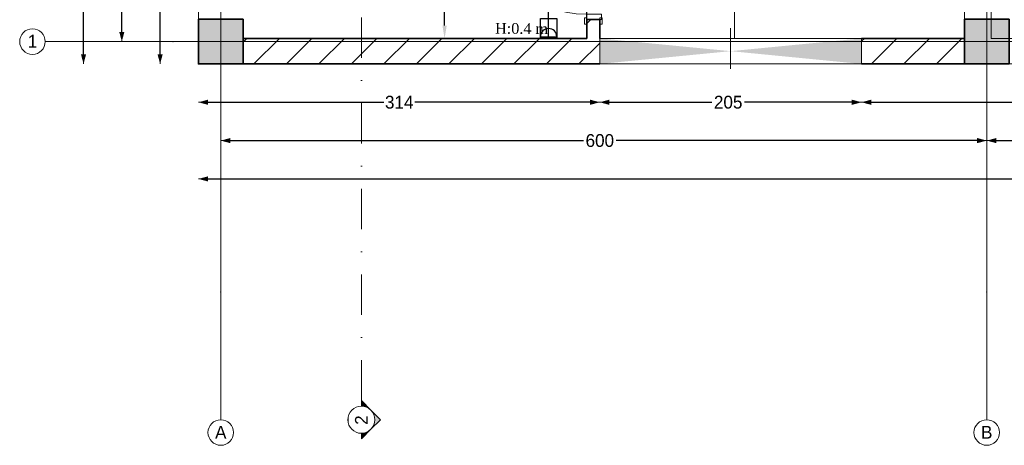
# Model space of a CAD drawing. Header units: inches. Extents: x -177438 to 34922, y -9538 to 55319.
# Tile 2 of 59: x -17806 to -10094, y -9538 to -6206. Entities that reach past the tile are written whole.
import ezdxf
from ezdxf.enums import TextEntityAlignment as Align

# ---------------------------------------------------------------- set-up
doc = ezdxf.new("R2010")
doc.units = ezdxf.units.IN
doc.header["$MEASUREMENT"] = 0
doc.set_wipeout_variables(frame=1)
for name, pattern in [('Dot & Dashed', [670.277762, 317.5, -176.388889, 0, -176.388874]), ('Hidden', [317.5, 211.666667, -105.833333]), ('Wipeout_Contour', [1000, 0, -1000])]:
    doc.linetypes.add(name, pattern=pattern)
for name, color, linetype in [('- განათება', 7, 'Continuous'), ('- საშტეფცელო როზეტები', 7, 'Continuous'), ('Dimensioning - General', 7, 'Continuous'), ('Marker - Section', 7, 'Continuous'), ('Structural - Bearing', 7, 'Continuous'), ('Structural - Grid', 7, 'Continuous')]:
    doc.layers.add(name, color=color, linetype=linetype)
for name, color, linetype, lineweight in [('Archicad Doors_Pen_No__1', 7, 'Continuous', 13), ('New_2D Drafting - General_Pen_No__2', 8, 'Continuous', 15), ('New_Interior - Furniture _Pen_No__1', 7, 'Continuous', 13), ('Structural - Bearing_Pen_No__1', 7, 'Continuous', 13), ('Structural - Bearing_Pen_No__20', 1, 'Continuous', 0), ('Structural - Bearing_Pen_No__27', 7, 'Continuous', 35)]:
    doc.layers.add(name, color=color, linetype=linetype, lineweight=lineweight)
for name, color, linetype, lineweight, true_color in [('Marker - Section_Pen_No__108', 7, 'Continuous', 13, 0xfd8379), ('Structural - Bearing_Pen_No__102', 7, 'Continuous', 13, 0xcccccc), ('Structural - Bearing_Pen_No__108', 7, 'Continuous', 13, 0xfd8379), ('Structural - Bearing_Pen_No__161', 7, 'Continuous', 13, 0x6a6a6a), ('Structural - Bearing_Pen_No__28', 7, 'Continuous', 35, 0xa80f02), ('Structural - Bearing_Pen_No__63', 7, 'Continuous', 18, 0xff9955), ('Structural - Bearing_Pen_No__81', 7, 'Continuous', 20, 0x6a6a6a), ('Structural - Grid_Pen_No__81', 7, 'Continuous', 20, 0x6a6a6a)]:
    doc.layers.add(name, color=color, linetype=linetype, lineweight=lineweight, true_color=true_color)
doc.styles.add('GENERATED_STYLE_3', font='txt')
doc.styles.get("Standard").update_dxf_attribs({"font": 'arial.ttf'})
doc.dimstyles.new('GENERATED_STYLE__1', dxfattribs={"dimtxt": 100, "dimasz": 76, "dimexe": 0.18, "dimexo": 0.0625, "dimgap": 0, "dimtad": 0, "dimdec": 0, "dimlfac": 0.1, "dimzin": 0, "dimdsep": 46, "dimtxsty": 'GENERATED_STYLE_3', "dimblk": 'ARROWHEAD_5', "dimblk1": 'ARROWHEAD_5', "dimblk2": 'ARROWHEAD_5', "dimcen": 0.09, "dimse1": 1, "dimse2": 1, "dimclrd": 7, "dimclre": 7, "dimclrt": 7, "dimadec": 0, "dimazin": 0, "dimtfac": 1, "dimtdec": 4, "dimtmove": 0, "dimatfit": 3, "dimfxl": 1, "dimtolj": 1, "dimtzin": 0, "dimarcsym": 0})
doc.dimstyles.new('GENERATED_STYLE__2', dxfattribs={"dimtxt": 100, "dimasz": 76, "dimexe": 0.18, "dimexo": 0.0625, "dimgap": 0, "dimtad": 0, "dimtih": 1, "dimtoh": 1, "dimdec": 0, "dimlfac": 0.1, "dimzin": 0, "dimdsep": 46, "dimtxsty": 'GENERATED_STYLE_3', "dimblk": 'ARROWHEAD_5', "dimblk1": 'ARROWHEAD_5', "dimblk2": 'ARROWHEAD_5', "dimcen": 0.09, "dimse1": 1, "dimse2": 1, "dimclrd": 7, "dimclre": 7, "dimclrt": 7, "dimadec": 0, "dimazin": 0, "dimtfac": 1, "dimtdec": 4, "dimtmove": 0, "dimatfit": 3, "dimfxl": 1, "dimtolj": 1, "dimtzin": 0, "dimarcsym": 0})
doc.dimstyles.get("Standard").update_dxf_attribs({"dimtxt": 0.18, "dimasz": 0.18, "dimexe": 0.18, "dimexo": 0.0625, "dimgap": 0.09, "dimtad": 0, "dimtih": 1, "dimtoh": 1, "dimdec": 4, "dimzin": 0, "dimdsep": 46, "dimtxsty": 'Standard', "dimcen": 0.09, "dimadec": 0, "dimazin": 0, "dimtfac": 1, "dimtdec": 4, "dimtofl": 0, "dimtmove": 0, "dimatfit": 3, "dimfxl": 1, "dimtolj": 1, "dimtzin": 0, "dimarcsym": 0})
pattern_1 = [(45, (0, 0), (-127.2792, 127.2792), [])]

# ---------------------------------------------------------------- blocks, each defined once
blk = doc.blocks.new('Slab_1', base_point=(-47183.8, 14488))
at = {"layer": 'Structural - Bearing_Pen_No__1', "color": 7, "linetype": 'Continuous', "lineweight": 13, "flags": 128}
blk.add_lwpolyline([(-47183.8, 14488), (1166.2, 14488), (1166.2, 32488), (1166.2, 39238), (-26465.1, 39238), (-29183.8, 32838), (-47183.8, 32838)], close=True, dxfattribs=at)
blk = doc.blocks.new('Opening_7')
at = {"color": 254, "linetype": 'Wipeout_Contour', "lineweight": 0, "ltscale": 136331.301697}
blk.add_wipeout([(-41989.7, 14688), (-44040.4, 14688), (-43015.1, 14588)], dxfattribs=at).dxf.layer = 'Structural - Bearing'
at = {"layer": 'Structural - Bearing_Pen_No__1', "color": 7, "linetype": 'Continuous', "lineweight": 13, "flags": 128}
blk.add_lwpolyline([(-41989.7, 14688), (-44040.4, 14688)], dxfattribs=at)
at = {"color": 254, "linetype": 'Wipeout_Contour', "lineweight": 0, "ltscale": 136202.45749}
blk.add_wipeout([(-44040.4, 14488), (-41989.7, 14488), (-43015.1, 14588)], dxfattribs=at).dxf.layer = 'Structural - Bearing'
at = {"layer": 'Structural - Bearing_Pen_No__108', "linetype": 'Continuous', "lineweight": 13, "true_color": 0xfd8379}
for points in [[(-43015.1, 14588), (-44040.4, 14688), (-44040.4, 14488)], [(-43015.1, 14588), (-41989.7, 14488), (-41989.7, 14688)]]:
    blk.add_hatch(color=11, dxfattribs=at).paths.add_polyline_path(points)
at = {"layer": 'Structural - Bearing_Pen_No__1', "color": 7, "linetype": 'Continuous', "lineweight": 13, "flags": 128}
for points in [[(-44040.4, 14688), (-44040.4, 14488)], [(-41989.7, 14488), (-41989.7, 14688)], [(-44040.4, 14488), (-41989.7, 14488)]]:
    blk.add_lwpolyline(points, dxfattribs=at)
at = {"layer": 'Structural - Bearing_Pen_No__63', "color": 21, "linetype": 'Dot & Dashed', "lineweight": 18, "true_color": 0xff9955}
blk.add_line((-43015.1, 14768), (-43015.1, 14408), dxfattribs=at)
blk = doc.blocks.new('Wall_6', base_point=(1166.2, 14488))
at = {"layer": 'Structural - Bearing', "linetype": 'Continuous', "lineweight": 0, "true_color": 0x000000}
h = blk.add_hatch(dxfattribs=at)
h.set_pattern_fill('MASONRY_BLOCK', color=18, style=0, pattern_type=2)
h.set_pattern_definition(pattern_1)
h.paths.add_polyline_path([(-44040.4, 14688), (-46833.8, 14688), (-46833.8, 14488), (-44040.4, 14488)])
h = blk.add_hatch(dxfattribs=at)
h.set_pattern_fill('MASONRY_BLOCK', color=18, style=0, pattern_type=2)
h.set_pattern_definition(pattern_1)
h.paths.add_polyline_path([(-41183.8, 14688), (-41989.7, 14688), (-41989.7, 14488), (-41183.8, 14488)])
at = {"layer": 'Structural - Bearing_Pen_No__27', "color": 7, "linetype": 'Continuous', "lineweight": 35, "flags": 128}
for points in [[(-44140.4, 14688), (-46833.8, 14688)], [(-41183.8, 14688), (-41989.7, 14688)], [(-46833.8, 14488), (-44040.4, 14488)], [(-41989.7, 14488), (-41183.8, 14488)]]:
    blk.add_lwpolyline(points, dxfattribs=at)
blk = doc.blocks.new('Door_3')
at = {"layer": 'Archicad Doors_Pen_No__1', "color": 7, "linetype": 'Continuous', "lineweight": 13}
for p, q in [((370, 0), (370, 820)), ((370, 820), (410, 820)), ((410, 820), (410, 0)), ((-487, 0), (-487, 19)), ((-487, 19), (-437, 19)), ((-437, 0), (-487, 0)), ((-450, 0), (-487, 0)), ((-450, 0), (-487, 0)), ((-410, 0), (-450, 0)), ((-450, 0), (-450, -115)), ((-450, 0), (-450, -100)), ((-450, 0), (-450, -100)), ((-437, 19), (-437, 0)), ((-410, -115), (-410, 0)), ((410, 0), (370, 0)), ((450, 0), (410, 0)), ((410, 0), (410, -115)), ((437, 19), (487, 19)), ((437, 0), (437, 19)), ((487, 0), (437, 0)), ((450, -115), (450, 0)), ((450, 0), (450, -100)), ((450, 0), (450, -100)), ((450, 0), (487, 0)), ((450, 0), (487, 0)), ((487, 19), (487, 0)), ((-487, -119), (-487, -100)), ((-487, -100), (-437, -100)), ((-450, -100), (-487, -100)), ((-450, -100), (-487, -100)), ((-437, -119), (-487, -119)), ((-450, -115), (-410, -115)), ((-437, -100), (-437, -119)), ((410, -115), (450, -115)), ((437, -100), (487, -100)), ((437, -119), (437, -100)), ((487, -119), (437, -119)), ((450, -100), (487, -100)), ((450, -100), (487, -100)), ((487, -100), (487, -119))]:
    blk.add_line(p, q, dxfattribs=at)
blk.add_arc((410, 0), 820, 90, 180, dxfattribs=at)
blk = doc.blocks.new('Wall_70', base_point=(-44040.4, 15937.9))
at = {"layer": 'Structural - Bearing', "linetype": 'Continuous', "lineweight": 0, "true_color": 0x000000}
h = blk.add_hatch(dxfattribs=at)
h.set_pattern_fill('MASONRY_BLOCK', color=18, style=0, pattern_type=2)
h.set_pattern_definition(pattern_1)
h.paths.add_polyline_path([(-44140.4, 15937.9), (-44140.4, 15736.4), (-44040.4, 15736.4), (-44040.4, 15937.9)])
h = blk.add_hatch(dxfattribs=at)
h.set_pattern_fill('MASONRY_BLOCK', color=18, style=0, pattern_type=2)
h.set_pattern_definition(pattern_1)
h.paths.add_polyline_path([(-44140.4, 14688), (-44040.4, 14688), (-44040.4, 14836.4), (-44140.4, 14836.4)])
at = {"layer": 'Structural - Bearing_Pen_No__27', "color": 7, "linetype": 'Continuous', "lineweight": 35}
for p, q in [((-44140.4, 15736.4), (-44140.4, 15773.4)), ((-44140.4, 15736.4), (-44040.4, 15736.4)), ((-44040.4, 15736.4), (-44040.4, 15773.4)), ((-44140.4, 14836.4), (-44140.4, 14799.4)), ((-44140.4, 14836.4), (-44040.4, 14836.4)), ((-44040.4, 14836.4), (-44040.4, 14799.4))]:
    blk.add_line(p, q, dxfattribs=at)
at = {"layer": 'Structural - Bearing_Pen_No__27', "color": 7, "linetype": 'Continuous', "lineweight": 35, "flags": 128}
for points in [[(-44140.4, 15937.9), (-44140.4, 15736.4)], [(-44040.4, 15937.9), (-44140.4, 15937.9)], [(-44040.4, 15736.4), (-44040.4, 15937.9)], [(-44140.4, 14836.4), (-44140.4, 14688)], [(-44040.4, 14688), (-44040.4, 14836.4)]]:
    blk.add_lwpolyline(points, dxfattribs=at)
at = {"layer": 'Archicad Doors_Pen_No__1', "color": 7, "linetype": 'Continuous', "lineweight": 13, "zscale": 1000, "rotation": 90}
blk.add_blockref('Door_3', (-44140.4, 15286.4), dxfattribs=at)
blk = doc.blocks.new('Column_1', base_point=(-47008.8, 14663))
at = {"layer": 'Structural - Bearing_Pen_No__161', "linetype": 'Continuous', "lineweight": 0, "true_color": 0x6a6a6a}
blk.add_hatch(color=251, dxfattribs=at).paths.add_polyline_path([(-46833.8, 14488), (-46833.8, 14838), (-47183.8, 14838), (-47183.8, 14488)])
at = {"layer": 'Structural - Bearing_Pen_No__20', "color": 1, "linetype": 'Continuous', "lineweight": 0}
for p, q in [((-47008.8, 14743), (-47008.8, 14918)), ((-47088.8, 14663), (-47263.8, 14663)), ((-46928.8, 14663), (-46753.8, 14663)), ((-47008.8, 14583), (-47008.8, 14408))]:
    blk.add_line(p, q, dxfattribs=at)
blk.add_point((-47008.8, 14663), dxfattribs=at)
at = {"layer": 'Structural - Bearing_Pen_No__28', "color": 14, "linetype": 'Continuous', "lineweight": 35, "true_color": 0xa80f02, "flags": 128}
blk.add_lwpolyline([(-46833.8, 14488), (-46833.8, 14838), (-47183.8, 14838), (-47183.8, 14488)], close=True, dxfattribs=at)
blk = doc.blocks.new('Column_7', base_point=(-41008.8, 14663))
at = {"layer": 'Structural - Bearing_Pen_No__161', "linetype": 'Continuous', "lineweight": 0, "true_color": 0x6a6a6a}
blk.add_hatch(color=251, dxfattribs=at).paths.add_polyline_path([(-40833.8, 14488), (-40833.8, 14838), (-41183.8, 14838), (-41183.8, 14488)])
at = {"layer": 'Structural - Bearing_Pen_No__20', "color": 1, "linetype": 'Continuous', "lineweight": 0}
for p, q in [((-41008.8, 14743), (-41008.8, 14918)), ((-41088.8, 14663), (-41263.8, 14663)), ((-40928.8, 14663), (-40753.8, 14663)), ((-41008.8, 14583), (-41008.8, 14408))]:
    blk.add_line(p, q, dxfattribs=at)
blk.add_point((-41008.8, 14663), dxfattribs=at)
at = {"layer": 'Structural - Bearing_Pen_No__28', "color": 14, "linetype": 'Continuous', "lineweight": 35, "true_color": 0xa80f02, "flags": 128}
blk.add_lwpolyline([(-40833.8, 14488), (-40833.8, 14838), (-41183.8, 14838), (-41183.8, 14488)], close=True, dxfattribs=at)
blk = doc.blocks.new('Standard grid marker')
at = {"layer": 'Structural - Grid_Pen_No__81', "color": 251, "linetype": 'Continuous', "lineweight": 20, "true_color": 0x6a6a6a}
for p, q in [((1000, 0), (51328.1, 0)), ((51328.1, 0), (52328.1, 0))]:
    blk.add_line(p, q, dxfattribs=at)
blk.add_circle((52428.1, 0), 100, dxfattribs=at)
blk.add_point((51328.1, 0), dxfattribs=at)
blk.add_point((51328.1, 0), dxfattribs=at)
at = {"layer": 'Structural - Grid_Pen_No__81', "color": 251, "lineweight": 20, "true_color": 0x6a6a6a, "style": 'GENERATED_STYLE_3'}
for tag, p in [('AC_MarkerText_1_0', (-100, -144)), ('AC_MarkerText_1_1', (52428.1, -144))]:
    blk.add_attdef(tag, text='', height=100, rotation=180, dxfattribs=at).set_placement(p, align=Align.TOP_CENTER)
blk = doc.blocks.new('Standard grid marker_2')
at = {"layer": 'Structural - Grid_Pen_No__81', "color": 251, "linetype": 'Continuous', "lineweight": 20, "true_color": 0x6a6a6a}
for q in [(0, 0), (27734.9, 0)]:
    blk.add_line((1000, 0), q, dxfattribs=at)
blk.add_circle((-100, 0), 100, dxfattribs=at)
blk.add_point((1000, 0), dxfattribs=at)
blk.add_point((1000, 0), dxfattribs=at)
at = {"layer": 'Structural - Grid_Pen_No__81', "color": 251, "lineweight": 20, "true_color": 0x6a6a6a, "style": 'GENERATED_STYLE_3'}
for tag, p in [('AC_MarkerText_1_0', (-1.5, -46.7)), ('AC_MarkerText_1_1', (28933.4, -46.7))]:
    blk.add_attdef(tag, text='', height=100, rotation=270, dxfattribs=at).set_placement(p, align=Align.TOP_CENTER)
blk = doc.blocks.new('Diesel Emergency Power Generator 27')
at = {"layer": 'New_Interior - Furniture _Pen_No__1', "color": 7, "linetype": 'Continuous', "lineweight": 13, "flags": 128}
for points in [[(216, 0), (216, 1800), (0, 1800), (0, 0)], [(216, 1800), (216, 1638), (6200, 1638), (6200, 1800)], [(4800, 1800), (4800, 0), (6200, 0), (6200, 1800)], [(837, 162), (837, 1638), (432, 1638), (432, 162)], [(3600, 162), (3600, 1638), (3195, 1638), (3195, 162)], [(5205, 162), (5205, 1638), (4800, 1638), (4800, 162)], [(432, 1600), (432, 200), (3600, 200), (3600, 1600)], [(3600, 1600), (3600, 200), (4800, 200), (4800, 1600)], [(432, 360), (432, 1440), (216, 1440), (216, 360)], [(3380, 700), (3336, 700), (3336, 650), (3380, 650)], [(5360, 720), (5360, 360), (6200, 360), (6200, 720)], [(6200, 0), (6200, 162), (216, 162), (216, 0)]]:
    blk.add_lwpolyline(points, close=True, dxfattribs=at)
for points in [[(216, 1476.4), (745.6, 1476.4, -1), (745.6, 1303.6), (216, 1303.6)], [(3277, 1327, 1), (3277, 1531, 1)], [(216, 323.6), (745.6, 323.6, 1), (745.6, 496.4), (216, 496.4)]]:
    blk.add_lwpolyline(points, format="xyb", close=True, dxfattribs=at)
blk = doc.blocks.new('Beam_8', base_point=(-41008.8, 14663))
at = {"layer": 'Structural - Bearing_Pen_No__81', "color": 251, "linetype": 'Dot & Dashed', "lineweight": 20, "true_color": 0x6a6a6a}
blk.add_line((-41008.8, 14663), (-41008.8, 32663), dxfattribs=at)
blk = doc.blocks.new('Beam_9', base_point=(-47008.8, 14663))
at = {"layer": 'Structural - Bearing_Pen_No__102', "color": 254, "linetype": 'Hidden', "lineweight": 13, "true_color": 0xcccccc}
blk.add_line((-47183.8, 14488), (-47183.8, 32838), dxfattribs=at)
at = {"layer": 'Structural - Bearing_Pen_No__81', "color": 251, "linetype": 'Dot & Dashed', "lineweight": 20, "true_color": 0x6a6a6a}
blk.add_line((-47008.8, 14663), (-47008.8, 32663), dxfattribs=at)
blk = doc.blocks.new('Beam_10', base_point=(-47008.8, 14663))
at = {"layer": 'Structural - Bearing_Pen_No__102', "color": 254, "linetype": 'Hidden', "lineweight": 13, "true_color": 0xcccccc}
blk.add_line((-47183.8, 14488), (1166.2, 14488), dxfattribs=at)
at = {"layer": 'Structural - Bearing_Pen_No__81', "color": 251, "linetype": 'Dot & Dashed', "lineweight": 20, "true_color": 0x6a6a6a}
blk.add_line((-47008.8, 14663), (991.2, 14663), dxfattribs=at)
blk = doc.blocks.new('ARROWHEAD_5')
at = {"linetype": 'Continuous', "lineweight": 0}
blk.add_hatch(color=0, dxfattribs=at).paths.add_polyline_path([(-1, 0.2679), (0, 0), (-1, -0.2679)])
at = {"color": 0, "linetype": 'Continuous', "lineweight": 0}
blk.add_line((0, 0), (-1, 0), dxfattribs=at)
blk = doc.blocks.new('*D158')
at = {"layer": 'Defpoints', "color": 0, "linetype": 'Continuous', "transparency": 16777216}
for p in [(-16706.3, -4601.7), (-16406.3, -4601.7), (-16406.3, -6552.7)]:
    blk.add_point(p, dxfattribs=at)
at = {"layer": 'Dimensioning - General', "color": 7, "linetype": 'Continuous', "lineweight": -2, "transparency": 16777216}
for p, q in [((-16706.3, -4677.7), (-16706.3, -5458.8)), ((-16706.3, -6476.7), (-16706.3, -5696.9))]:
    blk.add_line(p, q, dxfattribs=at)
at = {"layer": 'Dimensioning - General', "color": 7, "linetype": 'Continuous', "lineweight": -2, "transparency": 16777216, "xscale": 76.00000000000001, "yscale": 76.00000000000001, "zscale": 76.00000000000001}
for p, rotation in [((-16706.3, -4601.7), 90), ((-16706.3, -6552.7), 270)]:
    blk.add_blockref('ARROWHEAD_5', p, dxfattribs=dict(at, rotation=rotation))
at = {"layer": 'Dimensioning - General', "color": 7, "linetype": 'Continuous', "lineweight": 13, "transparency": 16777216, "insert": (-16706.3, -5577.9), "char_height": 100, "attachment_point": 5, "rotation": 90, "style": 'GENERATED_STYLE_3'}
blk.add_mtext('\\A1;195', dxfattribs=at)
blk = doc.blocks.new('*D162')
at = {"layer": 'Defpoints', "color": 0, "linetype": 'Continuous', "transparency": 16777216}
for p in [(-17080.3, -377.7), (-17006.3, -377.7), (-16998.8, -6377.7)]:
    blk.add_point(p, dxfattribs=at)
at = {"layer": 'Dimensioning - General', "color": 7, "linetype": 'Continuous', "lineweight": -2, "transparency": 16777216}
for p, q in [((-17006.3, -453.7), (-17006.3, -3280.1)), ((-17006.3, -6301.7), (-17006.3, -3537.2))]:
    blk.add_line(p, q, dxfattribs=at)
at = {"layer": 'Dimensioning - General', "color": 7, "linetype": 'Continuous', "lineweight": -2, "transparency": 16777216, "xscale": 76.00000000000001, "yscale": 76.00000000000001, "zscale": 76.00000000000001}
for p, rotation in [((-17006.3, -377.7), 90), ((-17006.3, -6377.7), 270)]:
    blk.add_blockref('ARROWHEAD_5', p, dxfattribs=dict(at, rotation=rotation))
at = {"layer": 'Dimensioning - General', "color": 7, "linetype": 'Continuous', "lineweight": 13, "transparency": 16777216, "insert": (-17006.3, -3408.7), "char_height": 100, "attachment_point": 5, "rotation": 90, "style": 'GENERATED_STYLE_3'}
blk.add_mtext('\\A1;600', dxfattribs=at)
blk = doc.blocks.new('*D166')
at = {"layer": 'Defpoints', "color": 0, "linetype": 'Continuous', "transparency": 16777216}
for p in [(-17306.3, 18197.3), (-16706.3, 18197.3), (-16406.3, -6552.7)]:
    blk.add_point(p, dxfattribs=at)
at = {"layer": 'Dimensioning - General', "color": 7, "linetype": 'Continuous', "lineweight": -2, "transparency": 16777216}
for p, q in [((-17306.3, 18121.3), (-17306.3, 5984.4)), ((-17306.3, -6476.7), (-17306.3, 5632))]:
    blk.add_line(p, q, dxfattribs=at)
at = {"layer": 'Dimensioning - General', "color": 7, "linetype": 'Continuous', "lineweight": -2, "transparency": 16777216, "xscale": 76.00000000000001, "yscale": 76.00000000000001, "zscale": 76.00000000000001}
for p, rotation in [((-17306.3, 18197.3), 90), ((-17306.3, -6552.7), 270)]:
    blk.add_blockref('ARROWHEAD_5', p, dxfattribs=dict(at, rotation=rotation))
at = {"layer": 'Dimensioning - General', "color": 7, "linetype": 'Continuous', "lineweight": 13, "transparency": 16777216, "insert": (-17306.3, 5808.2), "char_height": 100, "attachment_point": 5, "rotation": 90, "style": 'GENERATED_STYLE_3'}
blk.add_mtext('\\A1;2475', dxfattribs=at)
blk = doc.blocks.new('*D179')
at = {"layer": 'Defpoints', "color": 0, "linetype": 'Continuous', "transparency": 16777216}
for p in [(-11212.2, -6552.7), (-3258.2, -6552.7), (-11212.2, -6852.7)]:
    blk.add_point(p, dxfattribs=at)
at = {"layer": 'Dimensioning - General', "color": 7, "linetype": 'Continuous', "lineweight": -2, "transparency": 16777216}
for p, q in [((-11136.2, -6852.7), (-7373.3, -6852.7)), ((-3334.2, -6852.7), (-7116.1, -6852.7))]:
    blk.add_line(p, q, dxfattribs=at)
at = {"layer": 'Dimensioning - General', "color": 7, "linetype": 'Continuous', "lineweight": -2, "transparency": 16777216, "xscale": 76.00000000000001, "yscale": 76.00000000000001, "zscale": 76.00000000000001, "rotation": 180}
blk.add_blockref('ARROWHEAD_5', (-11212.2, -6852.7), dxfattribs=at)
at = {"layer": 'Dimensioning - General', "color": 7, "linetype": 'Continuous', "lineweight": -2, "transparency": 16777216, "xscale": 76.00000000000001, "yscale": 76.00000000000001, "zscale": 76.00000000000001}
blk.add_blockref('ARROWHEAD_5', (-3258.2, -6852.7), dxfattribs=at)
at = {"layer": 'Dimensioning - General', "color": 7, "linetype": 'Continuous', "lineweight": 13, "transparency": 16777216, "insert": (-7244.7, -6852.7), "char_height": 100, "attachment_point": 5, "style": 'GENERATED_STYLE_3'}
blk.add_mtext('\\A1;795', dxfattribs=at)
blk = doc.blocks.new('*D180')
at = {"layer": 'Defpoints', "color": 0, "linetype": 'Continuous', "transparency": 16777216}
for p in [(-13262.9, -6552.7), (-11212.2, -6552.7), (-13262.9, -6852.7)]:
    blk.add_point(p, dxfattribs=at)
at = {"layer": 'Dimensioning - General', "color": 7, "linetype": 'Continuous', "lineweight": -2, "transparency": 16777216}
for p, q in [((-13186.9, -6852.7), (-12385.4, -6852.7)), ((-11288.2, -6852.7), (-12128.2, -6852.7))]:
    blk.add_line(p, q, dxfattribs=at)
at = {"layer": 'Dimensioning - General', "color": 7, "linetype": 'Continuous', "lineweight": -2, "transparency": 16777216, "xscale": 76.00000000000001, "yscale": 76.00000000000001, "zscale": 76.00000000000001, "rotation": 180}
blk.add_blockref('ARROWHEAD_5', (-13262.9, -6852.7), dxfattribs=at)
at = {"layer": 'Dimensioning - General', "color": 7, "linetype": 'Continuous', "lineweight": -2, "transparency": 16777216, "xscale": 76.00000000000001, "yscale": 76.00000000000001, "zscale": 76.00000000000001}
blk.add_blockref('ARROWHEAD_5', (-11212.2, -6852.7), dxfattribs=at)
at = {"layer": 'Dimensioning - General', "color": 7, "linetype": 'Continuous', "lineweight": 13, "transparency": 16777216, "insert": (-12256.8, -6852.7), "char_height": 100, "attachment_point": 5, "style": 'GENERATED_STYLE_3'}
blk.add_mtext('\\A1;205', dxfattribs=at)
blk = doc.blocks.new('*D181')
at = {"layer": 'Defpoints', "color": 0, "linetype": 'Continuous', "transparency": 16777216}
for p in [(-16406.3, -6552.7), (-13262.9, -6552.7), (-16406.3, -6852.7)]:
    blk.add_point(p, dxfattribs=at)
at = {"layer": 'Dimensioning - General', "color": 7, "linetype": 'Continuous', "lineweight": -2, "transparency": 16777216}
for p, q in [((-16330.3, -6852.7), (-14955, -6852.7)), ((-13338.9, -6852.7), (-14712.1, -6852.7))]:
    blk.add_line(p, q, dxfattribs=at)
at = {"layer": 'Dimensioning - General', "color": 7, "linetype": 'Continuous', "lineweight": -2, "transparency": 16777216, "xscale": 76.00000000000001, "yscale": 76.00000000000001, "zscale": 76.00000000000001, "rotation": 180}
blk.add_blockref('ARROWHEAD_5', (-16406.3, -6852.7), dxfattribs=at)
at = {"layer": 'Dimensioning - General', "color": 7, "linetype": 'Continuous', "lineweight": -2, "transparency": 16777216, "xscale": 76.00000000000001, "yscale": 76.00000000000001, "zscale": 76.00000000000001}
blk.add_blockref('ARROWHEAD_5', (-13262.9, -6852.7), dxfattribs=at)
at = {"layer": 'Dimensioning - General', "color": 7, "linetype": 'Continuous', "lineweight": 13, "transparency": 16777216, "insert": (-14833.5, -6852.7), "char_height": 100, "attachment_point": 5, "style": 'GENERATED_STYLE_3'}
blk.add_mtext('\\A1;314', dxfattribs=at)
blk = doc.blocks.new('*D188')
at = {"layer": 'Defpoints', "color": 0, "linetype": 'Continuous', "transparency": 16777216}
for p in [(-4231.3, -7043.7), (-10231.3, -7152.7), (-10231.3, -7161.3)]:
    blk.add_point(p, dxfattribs=at)
at = {"layer": 'Dimensioning - General', "color": 7, "linetype": 'Continuous', "lineweight": -2, "transparency": 16777216}
for p, q in [((-10155.3, -7152.7), (-7390.8, -7152.7)), ((-4307.3, -7152.7), (-7133.6, -7152.7))]:
    blk.add_line(p, q, dxfattribs=at)
at = {"layer": 'Dimensioning - General', "color": 7, "linetype": 'Continuous', "lineweight": -2, "transparency": 16777216, "xscale": 76.00000000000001, "yscale": 76.00000000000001, "zscale": 76.00000000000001, "rotation": 180}
blk.add_blockref('ARROWHEAD_5', (-10231.3, -7152.7), dxfattribs=at)
at = {"layer": 'Dimensioning - General', "color": 7, "linetype": 'Continuous', "lineweight": -2, "transparency": 16777216, "xscale": 76.00000000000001, "yscale": 76.00000000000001, "zscale": 76.00000000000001}
blk.add_blockref('ARROWHEAD_5', (-4231.3, -7152.7), dxfattribs=at)
at = {"layer": 'Dimensioning - General', "color": 7, "linetype": 'Continuous', "lineweight": 13, "transparency": 16777216, "insert": (-7262.2, -7152.7), "char_height": 100, "attachment_point": 5, "style": 'GENERATED_STYLE_3'}
blk.add_mtext('\\A1;600', dxfattribs=at)
blk = doc.blocks.new('*D189')
at = {"layer": 'Defpoints', "color": 0, "linetype": 'Continuous', "transparency": 16777216}
for p in [(-16231.3, -7152.7), (-10231.3, -7161.3), (-16231.3, -7190.4)]:
    blk.add_point(p, dxfattribs=at)
at = {"layer": 'Dimensioning - General', "color": 7, "linetype": 'Continuous', "lineweight": -2, "transparency": 16777216}
for p, q in [((-16155.3, -7152.7), (-13390.8, -7152.7)), ((-10307.3, -7152.7), (-13133.6, -7152.7))]:
    blk.add_line(p, q, dxfattribs=at)
at = {"layer": 'Dimensioning - General', "color": 7, "linetype": 'Continuous', "lineweight": -2, "transparency": 16777216, "xscale": 76.00000000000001, "yscale": 76.00000000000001, "zscale": 76.00000000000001, "rotation": 180}
blk.add_blockref('ARROWHEAD_5', (-16231.3, -7152.7), dxfattribs=at)
at = {"layer": 'Dimensioning - General', "color": 7, "linetype": 'Continuous', "lineweight": -2, "transparency": 16777216, "xscale": 76.00000000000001, "yscale": 76.00000000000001, "zscale": 76.00000000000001}
blk.add_blockref('ARROWHEAD_5', (-10231.3, -7152.7), dxfattribs=at)
at = {"layer": 'Dimensioning - General', "color": 7, "linetype": 'Continuous', "lineweight": 13, "transparency": 16777216, "insert": (-13262.2, -7152.7), "char_height": 100, "attachment_point": 5, "style": 'GENERATED_STYLE_3'}
blk.add_mtext('\\A1;600', dxfattribs=at)
blk = doc.blocks.new('*D190')
at = {"layer": 'Defpoints', "color": 0, "linetype": 'Continuous', "transparency": 16777216}
for p in [(-16406.3, -6552.7), (31943.7, -6552.7), (-16406.3, -7452.7)]:
    blk.add_point(p, dxfattribs=at)
at = {"layer": 'Dimensioning - General', "color": 7, "linetype": 'Continuous', "lineweight": -2, "transparency": 16777216}
for p, q in [((-16330.3, -7452.7), (7571.2, -7452.7)), ((31867.7, -7452.7), (7923.5, -7452.7))]:
    blk.add_line(p, q, dxfattribs=at)
at = {"layer": 'Dimensioning - General', "color": 7, "linetype": 'Continuous', "lineweight": -2, "transparency": 16777216, "xscale": 76.00000000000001, "yscale": 76.00000000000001, "zscale": 76.00000000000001, "rotation": 180}
blk.add_blockref('ARROWHEAD_5', (-16406.3, -7452.7), dxfattribs=at)
at = {"layer": 'Dimensioning - General', "color": 7, "linetype": 'Continuous', "lineweight": -2, "transparency": 16777216, "xscale": 76.00000000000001, "yscale": 76.00000000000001, "zscale": 76.00000000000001}
blk.add_blockref('ARROWHEAD_5', (31943.7, -7452.7), dxfattribs=at)
at = {"layer": 'Dimensioning - General', "color": 7, "linetype": 'Continuous', "lineweight": 13, "transparency": 16777216, "insert": (7747.4, -7452.7), "char_height": 100, "attachment_point": 5, "style": 'GENERATED_STYLE_3'}
blk.add_mtext('\\A1;4835', dxfattribs=at)
blk = doc.blocks.new('Cutting Plane_3', base_point=(-45907.6, 11703.1))
at = {"layer": 'Marker - Section_Pen_No__108', "color": 11, "linetype": 'Dot & Dashed', "lineweight": 13, "true_color": 0xfd8379}
blk.add_line((-45907.6, 11853.1), (-45907.6, 40288), dxfattribs=at)
at = {"color": 254, "linetype": 'Wipeout_Contour', "lineweight": 0, "ltscale": 852765.762611}
blk.add_wipeout([(-45907.6, 11809.1), (-45907.6, 11809.1), (-45953.6, 11798.6), (-45990.5, 11769.2), (-46011, 11726.7), (-46011, 11679.5), (-45990.5, 11636.9), (-45953.6, 11607.5), (-45907.6, 11597), (-45907.6, 11597), (-45907.6, 11597), (-45861.6, 11607.5), (-45824.6, 11636.9), (-45804.2, 11679.5), (-45804.2, 11726.7), (-45824.6, 11769.2), (-45861.6, 11798.6)], dxfattribs=at).dxf.layer = 'Marker - Section'
at = {"layer": 'Marker - Section_Pen_No__108', "linetype": 'Continuous', "lineweight": 13, "true_color": 0xfd8379}
for points in [[(-45907.6, 11853.1), (-45907.6, 11809.1, -0.198912), (-45832.6, 11778.1)], [(-45832.6, 11628.1), (-45757.6, 11703.1), (-45832.6, 11778.1, -0.414214)], [(-45907.6, 11553.1), (-45832.6, 11628.1, -0.198912), (-45907.6, 11597)]]:
    blk.add_hatch(color=11, dxfattribs=at).paths.add_polyline_path(points)
at = {"layer": 'Marker - Section_Pen_No__108', "color": 11, "linetype": 'Continuous', "lineweight": 13, "true_color": 0xfd8379, "flags": 128}
for points in [[(-45907.6, 11853.1), (-45907.6, 11809.1, -0.198912), (-45832.6, 11778.1)], [(-45832.6, 11628.1, 0.414214), (-45832.6, 11778.1), (-45757.6, 11703.1)], [(-45907.6, 11553.1), (-45907.6, 11597, 0.198912), (-45832.6, 11628.1)]]:
    blk.add_lwpolyline(points, format="xyb", close=True, dxfattribs=at)
at = {"layer": 'Marker - Section_Pen_No__108', "color": 11, "linetype": 'Continuous', "lineweight": 13, "true_color": 0xfd8379}
blk.add_circle((-45907.6, 11703.1), 106.1, dxfattribs=at)
at = {"layer": 'Marker - Section_Pen_No__108', "color": 11, "lineweight": 13, "true_color": 0xfd8379, "insert": (-45857.6, 11663.2), "char_height": 100, "attachment_point": 7, "rotation": 90, "style": 'GENERATED_STYLE_3'}
blk.add_mtext('\\A1;{\\pql;\\pt0;\\fBOG 2018|b0|i0|c0|p0;\\W1.000000;2}', dxfattribs=at)
blk = doc.blocks.new('- საშტეფცელო როზეტი IP22')
at = {"layer": '- საშტეფცელო როზეტები', "color": 5}
for p, q in [((8536.7, 3822.7), (8536.7, 3888.1)), ((8472.6, 3758.6), (8600.9, 3758.6))]:
    blk.add_line(p, q, dxfattribs=at)
blk.add_arc((8536.7, 3758.6), 64.1, 0, 180, dxfattribs=at)
blk = doc.blocks.new('1 ჩარჩო')
at = {"layer": '- საშტეფცელო როზეტები', "color": 5}
blk.add_lwpolyline([(7775.1, 3905.1), (7903.3, 3905.1), (7903.3, 3750.1), (7775.1, 3750.1)], close=True, dxfattribs=at)
blk = doc.blocks.new('*D1054')
at = {"layer": '- საშტეფცელო როზეტები', "color": 0, "lineweight": -2, "transparency": 16777216}
for p, q in [((-13662.9, -6339.7), (-13662.9, -5857.8)), ((-13562.9, -5858), (-13462.9, -5858)), ((-13362.9, -6339.7), (-13362.9, -5857.8)), ((-13362.9, -5858), (-13211.3, -5858))]:
    blk.add_line(p, q, dxfattribs=at)
at = {"layer": '- საშტეფცელო როზეტები', "color": 0, "transparency": 16777216}
for points in [[(-13562.9, -5841.4), (-13562.9, -5874.7), (-13662.9, -5858)], [(-13462.9, -5841.4), (-13462.9, -5874.7), (-13362.9, -5858)]]:
    blk.add_solid(points, dxfattribs=at)
at = {"layer": 'Defpoints', "color": 0, "transparency": 16777216}
for p in [(-13362.9, -5858), (-13662.9, -6339.7), (-13362.9, -6339.7)]:
    blk.add_point(p, dxfattribs=at)
at = {"layer": '- საშტეფცელო როზეტები', "color": 0, "transparency": 16777216, "insert": (-13077.9, -5858), "char_height": 50, "attachment_point": 5}
blk.add_mtext('\\A1;{\\fSylfaen|b0|i0|c0|p18;300.0000}', dxfattribs=at)
blk = doc.blocks.new('*D1072')
at = {"layer": '- განათება', "color": 0, "lineweight": -2, "transparency": 16777216}
for p, q in [((-14338.8, -5704.3), (-14478.3, -5704.3)), ((-14478.1, -5804.3), (-14478.1, -6047.2)), ((-14478.1, -6252.7), (-14478.1, -6098.5)), ((-13932.7, -6352.7), (-14478.3, -6352.7))]:
    blk.add_line(p, q, dxfattribs=at)
at = {"layer": '- განათება', "color": 0, "transparency": 16777216}
for points in [[(-14494.8, -5804.3), (-14461.4, -5804.3), (-14478.1, -5704.3)], [(-14494.8, -6252.7), (-14461.4, -6252.7), (-14478.1, -6352.7)]]:
    blk.add_solid(points, dxfattribs=at)
at = {"layer": 'Defpoints', "color": 0, "transparency": 16777216}
for p in [(-14338.8, -5704.3), (-14478.1, -6352.7), (-13932.6, -6352.7)]:
    blk.add_point(p, dxfattribs=at)
at = {"layer": '- განათება', "color": 0, "transparency": 16777216, "insert": (-14478.1, -6072.9), "char_height": 50, "attachment_point": 5}
blk.add_mtext('\\A1;{\\fSylfaen|b0|i0|c0|p18;648.4648}', dxfattribs=at)

msp = doc.modelspace()

# ---------------------------------------------------------------- linework, layer by layer
at = {"layer": 'New_2D Drafting - General_Pen_No__2', "color": 8, "linetype": 'Continuous', "lineweight": 15, "flags": 128}
msp.add_lwpolyline([(31743.71602, -6352.71606), (31743.71602, 17997.28394), (4444.69471, 17997.28394), (1811.01254, 11797.28394), (1811.01254, 11597.28394), (-4056.28398, 11597.28394), (-4056.28398, 5447.28396), (-10206.28398, 5447.27184), (-10195.74273, -6352.71606)], close=True, dxfattribs=at)

# ---------------------------------------------------------------- block references
at = {"layer": '- საშტეფცელო როზეტები'}
for name, p in [('1 ჩარჩო', (-21502.14087, -10102.77854)), ('- საშტეფცელო როზეტი IP22', (-22199.6748, -10098.3019))]:
    msp.add_blockref(name, p, dxfattribs=at)
at = {"layer": 'Structural - Bearing', "color": 7, "linetype": 'Continuous', "lineweight": 13}
msp.add_blockref('Slab_1', (-16406.28398, -6552.71606), dxfattribs=at)
at = {"layer": 'Structural - Bearing', "color": 254, "lineweight": 13, "true_color": 0xcccccc}
for name, p in [('Beam_9', (-16231.28398, -6377.71606)), ('Beam_8', (-10231.28398, -6377.71606))]:
    msp.add_blockref(name, p, dxfattribs=at)
at = {"layer": 'Structural - Bearing', "color": 14, "lineweight": 35, "true_color": 0xa80f02}
for name, p in [('Column_1', (-16231.28398, -6377.71606)), ('Column_7', (-10231.28398, -6377.71606))]:
    msp.add_blockref(name, p, dxfattribs=at)
at = {"layer": 'Structural - Grid', "color": 8, "linetype": 'Continuous', "lineweight": 15}
ref = msp.add_blockref('Standard grid marker_2', (-16231.28398, -9337.64184), dxfattribs=dict(at, zscale=1000, rotation=90))
ref.add_attrib('AC_MarkerText_1', 'A', dxfattribs={"layer": 'Structural - Grid_Pen_No__81', "color": 251, "lineweight": 20, "true_color": 0x6a6a6a, "height": 100, "rotation": 360, "style": 'GENERATED_STYLE_3'}).set_placement((-16231.28398, -9385.82367), align=Align.TOP_CENTER)
ref = msp.add_blockref('Standard grid marker_2', (-10231.28398, -9337.64184), dxfattribs=dict(at, zscale=1000, rotation=90))
ref.add_attrib('AC_MarkerText_1', 'B', dxfattribs={"layer": 'Structural - Grid_Pen_No__81', "color": 251, "lineweight": 20, "true_color": 0x6a6a6a, "height": 100, "rotation": 360, "style": 'GENERATED_STYLE_3'}).set_placement((-10231.28398, -9385.82367), align=Align.TOP_CENTER)

# ---------------------------------------------------------------- texts
at = {"layer": '- საშტეფცელო როზეტები', "color": 5, "insert": (-13666.95674, -6234.17407), "char_height": 83.9644685, "attachment_point": 3, "rotation": 359.689325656}
msp.add_mtext_dynamic_manual_height_columns('{\\fSylfaen|b0|i0|c0|p18;H:0.4 m}', width=710.9466492, gutter_width=1.70068, heights=[0], dxfattribs=at)

# ---------------------------------------------------------------- dimensions: what is measured, and where the dimension line sits
at = {"layer": '- განათება', "color": 1}
dim = msp.add_linear_dim(base=(-14478.10104, -6352.71606), p1=(-14338.75126, -5704.25126), p2=(-13932.60104, -6352.71606), angle=270, text='{\\fSylfaen|b0|i0|c0|p18;<>}', dimstyle='Standard', override={"dimtxt": 50, "dimasz": 100}, dxfattribs=at)
dim.commit()
dim.dimension.update_dxf_attribs({"geometry": '*D1072', "text_midpoint": (-14478.10104, -6072.85697), "dimtype": 160})
at = {"layer": 'Dimensioning - General', "color": 7, "linetype": 'Continuous', "lineweight": 13}
for base, p1, p2, picture, middle in [((-17306.28398, 18197.28394), (-16406.28398, -6552.71606), (-16706.28398, 18197.28394), '*D166', (-17306.28398, 5808.19343)), ((-17006.28398, -377.71606), (-16998.82762, -6377.71606), (-17080.26843, -377.71606), '*D162', (-17006.28398, -3408.65256)), ((-16706.28398, -4601.67975), (-16406.28398, -6552.71606), (-16406.28398, -4601.67975), '*D158', (-16706.28398, -5577.8799))]:
    dim = msp.add_linear_dim(base=base, p1=p1, p2=p2, angle=90, dimstyle='GENERATED_STYLE__1', dxfattribs=at)
    dim.commit()
    dim.dimension.update_dxf_attribs({"geometry": picture, "text_midpoint": middle, "dimtype": 160, "text_rotation": 90})
for base, p1, p2, picture, middle in [((-16231.28398, -7152.71606), (-10231.28398, -7161.33272), (-16231.28398, -7190.36908), '*D189', (-13262.22047, -7152.71606)), ((-10231.28398, -7152.71606), (-4231.28398, -7043.69598), (-10231.28398, -7161.33272), '*D188', (-7262.22047, -7152.71606))]:
    dim = msp.add_linear_dim(base=base, p1=p1, p2=p2, angle=180, dimstyle='GENERATED_STYLE__2', dxfattribs=at)
    dim.commit()
    dim.dimension.update_dxf_attribs({"geometry": picture, "text_midpoint": middle, "dimtype": 160})

# ---------------------------------------------------------------- next in the draw order: block references
at = {"layer": 'Structural - Bearing', "color": 7, "linetype": 'Continuous', "lineweight": 13}
msp.add_blockref('Opening_7', (30777.50403, -21040.69703), dxfattribs=at)

# ---------------------------------------------------------------- next in the draw order: block references
at = {"layer": 'New_Interior - Furniture _Pen_No__1', "color": 7, "linetype": 'Continuous', "lineweight": 13, "zscale": 1000, "rotation": 89.99999999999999}
msp.add_blockref('Diesel Emergency Power Generator 27', (-10406.28398, -6352.71606), dxfattribs=at)
at = {"layer": 'Structural - Bearing', "color": 7, "lineweight": 35}
for name, p in [('Wall_70', (-13262.9332, -5102.8312)), ('Wall_6', (31943.71602, -6552.71606))]:
    msp.add_blockref(name, p, dxfattribs=at)
at = {"layer": 'Structural - Bearing', "color": 254, "lineweight": 13, "true_color": 0xcccccc}
msp.add_blockref('Beam_10', (-16231.28398, -6377.71606), dxfattribs=at)
at = {"layer": 'Structural - Grid', "color": 8, "linetype": 'Continuous', "lineweight": 15}
ref = msp.add_blockref('Standard grid marker', (34721.7883, -6377.71606), dxfattribs=dict(at, zscale=1000, rotation=180))
ref.add_attrib('AC_MarkerText_1_1', '1', dxfattribs={"layer": 'Structural - Grid_Pen_No__81', "color": 251, "lineweight": 20, "true_color": 0x6a6a6a, "height": 100, "rotation": 360, "style": 'GENERATED_STYLE_3'}).set_placement((-17706.28398, -6324.73425), align=Align.TOP_CENTER)

# ---------------------------------------------------------------- next in the draw order: dimensions: what is measured, and where the dimension line sits
at = {"layer": '- საშტეფცელო როზეტები', "color": 1}
dim = msp.add_linear_dim(base=(-13362.93315, -5858.02885), p1=(-13662.93318, -6339.74491), p2=(-13362.93315, -6339.74491), text='{\\fSylfaen|b0|i0|c0|p18;<>}', dimstyle='Standard', override={"dimtxt": 50, "dimasz": 100}, dxfattribs=at)
dim.commit()
dim.dimension.update_dxf_attribs({"geometry": '*D1054', "text_midpoint": (-13077.8732, -5858.02885), "dimtype": 160})
at = {"layer": 'Dimensioning - General', "color": 7, "linetype": 'Continuous', "lineweight": 13}
for base, p1, p2, picture, middle in [((-16406.28398, -6852.71606), (-13262.9332, -6552.71604), (-16406.28398, -6552.71606), '*D181', (-14833.5451, -6852.71606)), ((-16406.28398, -7452.71606), (31943.71602, -6552.71606), (-16406.28398, -6552.71606), '*D190', (7747.35252, -7452.71606)), ((-13262.9332, -6852.71606), (-11212.21543, -6552.71604), (-13262.9332, -6552.71604), '*D180', (-12256.80184, -6852.71606)), ((-11212.21543, -6852.71606), (-3258.21213, -6552.71604), (-11212.21543, -6552.71604), '*D179', (-7244.69579, -6852.71606))]:
    dim = msp.add_linear_dim(base=base, p1=p1, p2=p2, angle=180, dimstyle='GENERATED_STYLE__2', dxfattribs=at)
    dim.commit()
    dim.dimension.update_dxf_attribs({"geometry": picture, "text_midpoint": middle, "dimtype": 160})

# ---------------------------------------------------------------- next in the draw order: block references
at = {"layer": 'Marker - Section', "color": 11, "lineweight": 13, "true_color": 0xfd8379}
msp.add_blockref('Cutting Plane_3', (-15130.06954, -9337.64184), dxfattribs=at)

doc.saveas('drawing.dxf')
